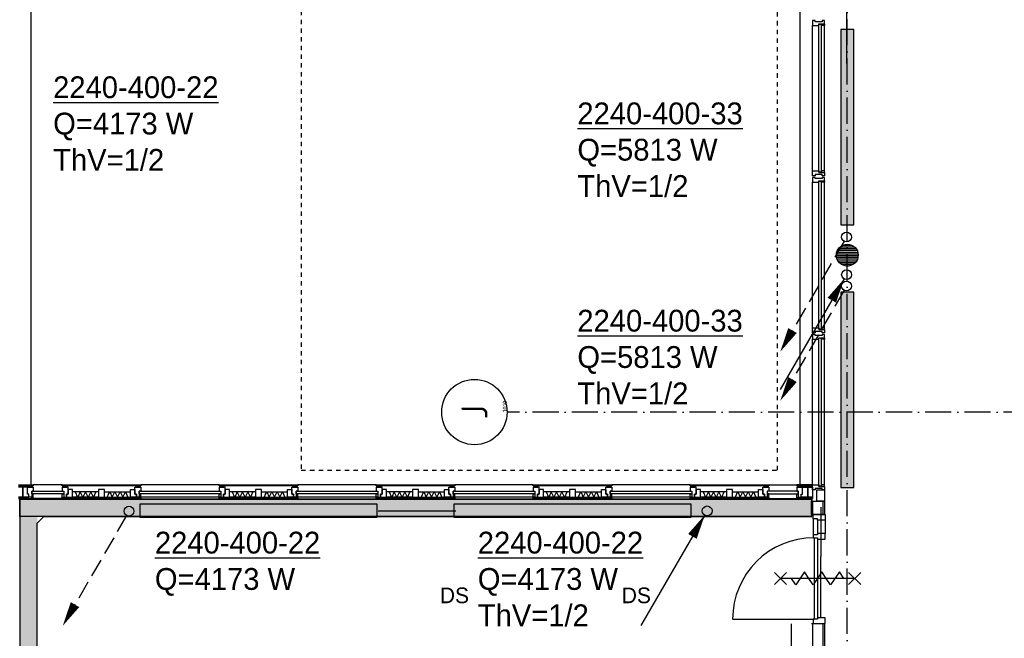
# Model space of a CAD drawing. Extents: x -41378 to 114803, y -24080 to 82188.
# Tile 63 of 137: x 7203 to 18491, y 67233 to 74327. Entities that reach past the tile are written whole.
import ezdxf
from ezdxf.enums import TextEntityAlignment as Align

# ---------------------------------------------------------------- set-up
doc = ezdxf.new("R2010")
doc.units = 0
doc.header["$LTSCALE"] = 50
doc.linetypes.add('DASHDOT', pattern=[9, 6, -1.5, 0, -1.5])
doc.linetypes.add('HIDDEN', pattern=[2, 1, -1])
doc.layers.get('0').update_dxf_attribs({"linetype": 'CONTINUOUS'})
for name, color, linetype in [('AL$1----_MAATVOERING', 7, 'CONTINUOUS'), ('AL$7----_STRAMIEN', 1, 'DASHDOT'), ('AL21----_BUITENWAND', 4, 'CONTINUOUS'), ('AL21K---_ISOLATIE', 1, 'CONTINUOUS'), ('AL22----_BINNENWAND', 7, 'CONTINUOUS'), ('AL28----_KONSTRUKTIE', 3, 'CONTINUOUS'), ('AL31----_BUITENKOZ', 7, 'CONTINUOUS'), ('AL32----_BINNENKOZ', 7, 'CONTINUOUS'), ('AL32----_DRAAIRICHTING', 1, 'CONTINUOUS'), ('AL65----_BEVEILIGING', 7, 'CONTINUOUS'), ('ALN-----_BLOCKNAAM', 2, 'CONTINUOUS'), ('ALXAA---_GEWBETON', 12, 'CONTINUOUS'), ('ALXOU---_GLAS', 7, 'CONTINUOUS'), ('BOUW', 8, 'CONTINUOUS'), ('KABELGGOOT1', 8, 'CONTINUOUS'), ('WI561---', 1, 'CONTINUOUS'), ('WL561---', 4, 'CONTINUOUS'), ('WL561---_AANVOER', 4, 'CONTINUOUS'), ('WL561---_RETOUR', 4, 'CONTINUOUS'), ('WM541---', 1, 'CONTINUOUS')]:
    doc.layers.add(name, color=color, linetype=linetype)
doc.layers.get('0').freeze()
doc.styles.add('BURO-018', font='BUROFONT.shx', dxfattribs={"height": 90})
doc.styles.add('BURO-025', font='BUROFONT.shx', dxfattribs={"height": 250})
doc.styles.get("Standard").update_dxf_attribs({"font": 'ISOCP'})
pattern_1 = [(180, (0, 200000), (-15.875, -31.75), [0, -31.75])]

# ---------------------------------------------------------------- blocks, each defined once
blk = doc.blocks.new('1010')
at = {"layer": 'AL$7----_STRAMIEN', "color": 7, "linetype": 'CONTINUOUS'}
blk.add_circle((0, 750), 750, dxfattribs=at)
at = {"layer": 'ALN-----_BLOCKNAAM', "linetype": 'CONTINUOUS'}
blk.add_text('1010', height=100, dxfattribs=at).set_placement((0, 0))
blk = doc.blocks.new('2322401')
at = {"color": 0, "linetype": 'CONTINUOUS'}
for p, q in [((-0.5, 0.5, 1), (-0.5, 0.5)), ((-0.5, 0.5, 1), (-0.5, -0.5, 1)), ((0.5, 0.5, 1), (-0.5, 0.5, 1)), ((0.5, 0.5), (-0.5, 0.5)), ((-0.5, 0.5), (-0.5, -0.5)), ((0.5, 0.5, 1), (0.5, 0.5)), ((0.5, -0.5, 1), (0.5, 0.5, 1)), ((0.5, -0.5), (0.5, 0.5)), ((-0.5, -0.5, 1), (-0.5, -0.5)), ((-0.5, -0.5, 1), (0.5, -0.5, 1)), ((-0.5, -0.5), (0.5, -0.5)), ((0.5, -0.5, 1), (0.5, -0.5))]:
    blk.add_line(p, q, dxfattribs=at)
blk = doc.blocks.new('CVHATCH1')
at = {"color": 0, "linetype": 'CONTINUOUS'}
blk.add_solid([(-0.5, -0.5), (0.5, -0.5), (-0.5, 0.5), (0.5, 0.5)], dxfattribs=at)
blk = doc.blocks.new('LDV2108')
at = {"color": 0, "linetype": 'CONTINUOUS'}
for p, q in [((-0.25, -0.43), (-1.19, -2.06)), ((-1.56, -2.71), (-2.5, -4.33)), ((-2.87, -4.98), (-3.81, -6.6)), ((-4.19, -7.25), (-5.12, -8.88)), ((-5.5, -9.53), (-6.44, -11.15))]:
    blk.add_line(p, q, dxfattribs=at)
blk.add_lwpolyline([(-6.75, -11.69, 0, 1, 0), (-5.5, -9.53, 1, 1, 0)], format="xyseb", dxfattribs=at)
blk.add_circle((0, 0), 0.5, dxfattribs=at)
blk = doc.blocks.new('LDV4107')
at = {"color": 0, "linetype": 'CONTINUOUS'}
blk.add_line((-0.25, -0.43), (-6.75, -11.69), dxfattribs=at)
blk.add_lwpolyline([(-0.25, -0.43, 0, 1, 0), (-1.5, -2.6, 1, 1, 0)], format="xyseb", dxfattribs=at)
blk.add_circle((0, 0), 0.5, dxfattribs=at)
blk = doc.blocks.new('CVRINFO2')
at = {"color": 0, "linetype": 'CONTINUOUS', "style": 'BURO-025'}
for tag, p in [('CV_TEXT125', (0, 0)), ('CV_TEXT225', (0, -4.17)), ('CV_TEXT325', (0, -8.33)), ('CV_TEXT425', (0, -12.5))]:
    blk.add_attdef(tag, p, '', height=2.5, dxfattribs=at)

msp = doc.modelspace()

# ---------------------------------------------------------------- hatches: boundary and pattern name
at = {"layer": 'KABELGGOOT1'}
h = msp.add_hatch(dxfattribs=at)
h.set_pattern_fill('DOTS', color=256, scale=20, angle=180, style=0)
h.set_pattern_definition(pattern_1)
h.paths.add_polyline_path([(16284.8, 68829.8), (7204.7, 68829.8), (7204.7, 68629.8), (16284.8, 68629.8)])
h = msp.add_hatch(dxfattribs=at)
h.set_pattern_fill('DOTS', color=256, scale=20, angle=180, style=0)
h.set_pattern_definition(pattern_1)
h.paths.add_polyline_path([(7404.7, 68629.8), (7204.7, 68629.8), (7204.8, 54983.9), (7404.7, 54983.9)])

# ---------------------------------------------------------------- linework, layer by layer
at = {"layer": 'AL$1----_MAATVOERING', "color": 8, "linetype": 'HIDDEN'}
for p, q in [((10431, 78627.3), (10431, 69162.3)), ((15891, 69162.3), (15891, 78627.3)), ((10431, 69162.3), (15891, 69162.3))]:
    msp.add_line(p, q, dxfattribs=at)
at = {"layer": 'AL$7----_STRAMIEN', "color": 1}
for p, q in [((16691, 41627.3), (16691, 80064.7)), ((52991, 69827.3), (12791, 69827.3))]:
    msp.add_line(p, q, dxfattribs=at)
at = {"layer": 'AL21----_BUITENWAND', "color": 8}
for p, q in [((7331, 78767.3), (7331, 68992.3)), ((16151, 68992.3), (16151, 78767.3))]:
    msp.add_line(p, q, dxfattribs=at)
at = {"layer": 'AL21K---_ISOLATIE', "color": 8, "linetype": 'CONTINUOUS'}
for p, q in [((8107.5, 68911.3), (7808, 68911.3)), ((7867.9, 68851.3), (7837.9, 68911.3)), ((7837.9, 68911.3), (7863.9, 68851.3)), ((7897.8, 68911.3), (7867.9, 68851.3)), ((7927.8, 68851.3), (7897.8, 68911.3)), ((7957.7, 68911.3), (7927.8, 68851.3)), ((7987.7, 68851.3), (7957.7, 68911.3)), ((8017.6, 68911.3), (7987.7, 68851.3)), ((8047.6, 68851.3), (8017.6, 68911.3)), ((8077.5, 68911.3), (8047.6, 68851.3)), ((8051.6, 68851.3), (8077.5, 68911.3)), ((8174.5, 68911.3), (8474, 68911.3)), ((8230.4, 68911.3), (8204.4, 68851.3)), ((8204.4, 68851.3), (8234.4, 68911.3)), ((8234.4, 68911.3), (8264.3, 68851.3)), ((8264.3, 68851.3), (8294.3, 68911.3)), ((8294.3, 68911.3), (8324.2, 68851.3)), ((8324.2, 68851.3), (8354.2, 68911.3)), ((8354.2, 68911.3), (8384.1, 68851.3)), ((8384.1, 68851.3), (8414.1, 68911.3)), ((8414.1, 68911.3), (8444, 68851.3)), ((8444, 68851.3), (8418.1, 68911.3)), ((9907.5, 68911.3), (9608, 68911.3)), ((9667.9, 68851.3), (9637.9, 68911.3)), ((9637.9, 68911.3), (9663.9, 68851.3)), ((9697.8, 68911.3), (9667.9, 68851.3)), ((9727.8, 68851.3), (9697.8, 68911.3)), ((9757.7, 68911.3), (9727.8, 68851.3)), ((9787.7, 68851.3), (9757.7, 68911.3)), ((9817.6, 68911.3), (9787.7, 68851.3)), ((9847.6, 68851.3), (9817.6, 68911.3)), ((9877.5, 68911.3), (9847.6, 68851.3)), ((9851.6, 68851.3), (9877.5, 68911.3)), ((9974.5, 68911.3), (10274, 68911.3)), ((10030.4, 68911.3), (10004.4, 68851.3)), ((10004.4, 68851.3), (10034.4, 68911.3)), ((10034.4, 68911.3), (10064.3, 68851.3)), ((10064.3, 68851.3), (10094.3, 68911.3)), ((10094.3, 68911.3), (10124.2, 68851.3)), ((10124.2, 68851.3), (10154.2, 68911.3)), ((10154.2, 68911.3), (10184.1, 68851.3)), ((10184.1, 68851.3), (10214.1, 68911.3)), ((10214.1, 68911.3), (10244, 68851.3)), ((10244, 68851.3), (10218.1, 68911.3)), ((11707.5, 68911.3), (11408, 68911.3)), ((11467.9, 68851.3), (11437.9, 68911.3)), ((11437.9, 68911.3), (11463.9, 68851.3)), ((11497.8, 68911.3), (11467.9, 68851.3)), ((11527.8, 68851.3), (11497.8, 68911.3)), ((11557.7, 68911.3), (11527.8, 68851.3)), ((11587.7, 68851.3), (11557.7, 68911.3)), ((11617.6, 68911.3), (11587.7, 68851.3)), ((11647.6, 68851.3), (11617.6, 68911.3)), ((11677.5, 68911.3), (11647.6, 68851.3)), ((11651.6, 68851.3), (11677.5, 68911.3)), ((11774.5, 68911.3), (12074, 68911.3)), ((11830.4, 68911.3), (11804.4, 68851.3)), ((11804.4, 68851.3), (11834.4, 68911.3)), ((11834.4, 68911.3), (11864.3, 68851.3)), ((11864.3, 68851.3), (11894.3, 68911.3)), ((11894.3, 68911.3), (11924.2, 68851.3)), ((11924.2, 68851.3), (11954.2, 68911.3)), ((11954.2, 68911.3), (11984.1, 68851.3)), ((11984.1, 68851.3), (12014.1, 68911.3)), ((12014.1, 68911.3), (12044, 68851.3)), ((12044, 68851.3), (12018.1, 68911.3)), ((13507.5, 68911.3), (13208, 68911.3)), ((13267.9, 68851.3), (13237.9, 68911.3)), ((13237.9, 68911.3), (13263.9, 68851.3)), ((13297.8, 68911.3), (13267.9, 68851.3)), ((13327.8, 68851.3), (13297.8, 68911.3)), ((13357.7, 68911.3), (13327.8, 68851.3)), ((13387.7, 68851.3), (13357.7, 68911.3)), ((13417.6, 68911.3), (13387.7, 68851.3)), ((13447.6, 68851.3), (13417.6, 68911.3)), ((13477.5, 68911.3), (13447.6, 68851.3)), ((13451.6, 68851.3), (13477.5, 68911.3)), ((13574.5, 68911.3), (13874, 68911.3)), ((13630.4, 68911.3), (13604.4, 68851.3)), ((13604.4, 68851.3), (13634.4, 68911.3)), ((13634.4, 68911.3), (13664.3, 68851.3)), ((13664.3, 68851.3), (13694.3, 68911.3)), ((13694.3, 68911.3), (13724.2, 68851.3)), ((13724.2, 68851.3), (13754.2, 68911.3)), ((13754.2, 68911.3), (13784.1, 68851.3)), ((13784.1, 68851.3), (13814.1, 68911.3)), ((13814.1, 68911.3), (13844, 68851.3)), ((13844, 68851.3), (13818.1, 68911.3)), ((15307.5, 68911.3), (15008, 68911.3)), ((15067.9, 68851.3), (15037.9, 68911.3)), ((15037.9, 68911.3), (15063.9, 68851.3)), ((15097.8, 68911.3), (15067.9, 68851.3)), ((15127.8, 68851.3), (15097.8, 68911.3)), ((15157.7, 68911.3), (15127.8, 68851.3)), ((15187.7, 68851.3), (15157.7, 68911.3)), ((15217.6, 68911.3), (15187.7, 68851.3)), ((15247.6, 68851.3), (15217.6, 68911.3)), ((15277.5, 68911.3), (15247.6, 68851.3)), ((15251.6, 68851.3), (15277.5, 68911.3)), ((15374.5, 68911.3), (15674, 68911.3)), ((15430.4, 68911.3), (15404.4, 68851.3)), ((15404.4, 68851.3), (15434.4, 68911.3)), ((15434.4, 68911.3), (15464.3, 68851.3)), ((15464.3, 68851.3), (15494.3, 68911.3)), ((15494.3, 68911.3), (15524.2, 68851.3)), ((15524.2, 68851.3), (15554.2, 68911.3)), ((15554.2, 68911.3), (15584.1, 68851.3)), ((15584.1, 68851.3), (15614.1, 68911.3)), ((15614.1, 68911.3), (15644, 68851.3)), ((15644, 68851.3), (15618.1, 68911.3)), ((8107.5, 68851.3), (7808, 68851.3)), ((8174.5, 68851.3), (8474, 68851.3)), ((9907.5, 68851.3), (9608, 68851.3)), ((9974.5, 68851.3), (10274, 68851.3)), ((11707.5, 68851.3), (11408, 68851.3)), ((11774.5, 68851.3), (12074, 68851.3)), ((13507.5, 68851.3), (13208, 68851.3)), ((13574.5, 68851.3), (13874, 68851.3)), ((15307.5, 68851.3), (15008, 68851.3)), ((15374.5, 68851.3), (15674, 68851.3))]:
    msp.add_line(p, q, dxfattribs=at)
at = {"layer": 'AL22----_BINNENWAND', "color": 8}
for p, q in [((16341, 68804.3), (16341, 68936.3)), ((16341, 68936.3), (16431, 68936.3)), ((16431, 68936.3), (16431, 68804.3)), ((16281, 68653.7), (16281, 68804.3)), ((16281, 68804.3), (16431, 68804.3)), ((16431, 68804.3), (16341, 68804.3)), ((16431, 68804.3), (16431, 68653.7)), ((16431, 68653.7), (16281, 68653.7)), ((16051, 61288.7), (16051, 67398.1)), ((16281, 67402.7), (16431, 67402.7)), ((16431, 67402.7), (16431, 64727.4))]:
    msp.add_line(p, q, dxfattribs=at)
at = {"layer": 'AL22----_BINNENWAND', "color": 8, "linetype": 'CONTINUOUS'}
for p, q in [((16296, 68653.7), (16296, 68804.3)), ((16416, 68653.7), (16416, 68804.3)), ((16296, 61308.3), (16296, 67402.7)), ((16416, 64727.4), (16416, 67402.7))]:
    msp.add_line(p, q, dxfattribs=at)
at = {"layer": 'AL28----_KONSTRUKTIE', "color": 8}
msp.add_circle((16691, 71627.3), 125, dxfattribs=at)
at = {"layer": 'AL31----_BUITENKOZ', "color": 8, "linetype": 'CONTINUOUS'}
for p, q in [((16298, 74318.3), (16292, 74318.3)), ((16292, 74318.3), (16292, 74299.4)), ((16292, 74299.4), (16292, 74262.3)), ((16312, 74318.3), (16298, 74318.3)), ((16321, 74318.3), (16312, 74318.3)), ((16312, 74318.3), (16312, 74318.3)), ((16321, 74304.3), (16321, 74318.3)), ((16401, 74304.3), (16321, 74304.3)), ((16364, 74262.3), (16364, 74279.3)), ((16364, 74279.3), (16431, 74279.3)), ((16394, 74279.3), (16426, 74279.3)), ((16394, 74262.3), (16394, 74279.3)), ((16411, 74318.3), (16401, 74318.3)), ((16401, 74318.3), (16401, 74304.3)), ((16425, 74318.3), (16411, 74318.3)), ((16411, 74318.3), (16411, 74318.3)), ((16431, 74318.3), (16425, 74318.3)), ((16426, 74279.3), (16426, 74274.3)), ((16431, 74279.3), (16431, 74318.3)), ((16292, 74262.3), (16299, 74262.3)), ((16299, 74262.3), (16303, 74262.3)), ((16303, 74262.3), (16311, 74262.3)), ((16311, 74262.3), (16364, 74262.3)), ((16431, 74262.3), (16394, 74262.3)), ((16426, 74274.3), (16431, 74274.3)), ((16431, 74274.3), (16431, 74262.3)), ((16292, 72555.3), (16292, 72592.3)), ((16292, 72592.3), (16299, 72592.3)), ((16299, 72592.3), (16303, 72592.3)), ((16303, 72592.3), (16311, 72592.3)), ((16311, 72592.3), (16364, 72592.3)), ((16364, 72592.3), (16364, 72575.3)), ((16431, 72592.3), (16394, 72592.3)), ((16394, 72592.3), (16394, 72575.3)), ((16431, 72580.3), (16431, 72592.3)), ((16292, 72536.3), (16292, 72555.3)), ((16298, 72536.3), (16292, 72536.3)), ((16298, 72518.3), (16292, 72518.3)), ((16292, 72518.3), (16292, 72499.4)), ((16292, 72499.4), (16292, 72462.3)), ((16311.5, 72536.3), (16298, 72536.3)), ((16312, 72518.3), (16298, 72518.3)), ((16321, 72536.3), (16311.5, 72536.3)), ((16311.5, 72536.3), (16311.5, 72536.3)), ((16321, 72518.3), (16312, 72518.3)), ((16312, 72518.3), (16312, 72518.3)), ((16401, 72550.3), (16321, 72550.3)), ((16321, 72550.3), (16321, 72536.3)), ((16321, 72504.3), (16321, 72518.3)), ((16401, 72504.3), (16321, 72504.3)), ((16364, 72575.3), (16431, 72575.3)), ((16364, 72462.3), (16364, 72479.3)), ((16364, 72479.3), (16431, 72479.3)), ((16394, 72575.3), (16426, 72575.3)), ((16394, 72479.3), (16426, 72479.3)), ((16394, 72462.3), (16394, 72479.3)), ((16401, 72536.3), (16401, 72550.3)), ((16411, 72536.3), (16401, 72536.3)), ((16411, 72518.3), (16401, 72518.3)), ((16401, 72518.3), (16401, 72504.3)), ((16425, 72536.3), (16411, 72536.3)), ((16411, 72536.3), (16411, 72536.3)), ((16425, 72518.3), (16411, 72518.3)), ((16411, 72518.3), (16411, 72518.3)), ((16431, 72536.3), (16425, 72536.3)), ((16431, 72518.3), (16425, 72518.3)), ((16426, 72575.3), (16426, 72580.3)), ((16426, 72580.3), (16431, 72580.3)), ((16426, 72479.3), (16426, 72474.3)), ((16426, 72474.3), (16431, 72474.3)), ((16431, 72575.3), (16431, 72536.3)), ((16431, 72479.3), (16431, 72518.3)), ((16431, 72474.3), (16431, 72462.3)), ((16292, 72462.3), (16299, 72462.3)), ((16299, 72462.3), (16303, 72462.3)), ((16303, 72462.3), (16311, 72462.3)), ((16311, 72462.3), (16364, 72462.3)), ((16431, 72462.3), (16394, 72462.3)), ((16292, 70755.3), (16292, 70792.3)), ((16292, 70792.3), (16299, 70792.3)), ((16299, 70792.3), (16303, 70792.3)), ((16303, 70792.3), (16311, 70792.3)), ((16311, 70792.3), (16364, 70792.3)), ((16364, 70792.3), (16364, 70775.3)), ((16431, 70792.3), (16394, 70792.3)), ((16394, 70792.3), (16394, 70775.3)), ((16426, 70775.3), (16426, 70780.3)), ((16426, 70780.3), (16431, 70780.3)), ((16431, 70780.3), (16431, 70792.3)), ((16292, 70736.3), (16292, 70755.3)), ((16298, 70736.3), (16292, 70736.3)), ((16298, 70718.3), (16292, 70718.3)), ((16292, 70718.3), (16292, 70699.4)), ((16292, 70699.4), (16292, 70662.3)), ((16311.5, 70736.3), (16298, 70736.3)), ((16312, 70718.3), (16298, 70718.3)), ((16321, 70736.3), (16311.5, 70736.3)), ((16311.5, 70736.3), (16311.5, 70736.3)), ((16321, 70718.3), (16312, 70718.3)), ((16312, 70718.3), (16312, 70718.3)), ((16401, 70750.3), (16321, 70750.3)), ((16321, 70750.3), (16321, 70736.3)), ((16321, 70704.3), (16321, 70718.3)), ((16401, 70704.3), (16321, 70704.3)), ((16364, 70775.3), (16431, 70775.3)), ((16364, 70662.3), (16364, 70679.3)), ((16364, 70679.3), (16431, 70679.3)), ((16394, 70775.3), (16426, 70775.3)), ((16394, 70679.3), (16426, 70679.3)), ((16394, 70662.3), (16394, 70679.3)), ((16401, 70736.3), (16401, 70750.3)), ((16411, 70736.3), (16401, 70736.3)), ((16411, 70718.3), (16401, 70718.3)), ((16401, 70718.3), (16401, 70704.3)), ((16425, 70736.3), (16411, 70736.3)), ((16411, 70736.3), (16411, 70736.3)), ((16425, 70718.3), (16411, 70718.3)), ((16411, 70718.3), (16411, 70718.3)), ((16431, 70736.3), (16425, 70736.3)), ((16431, 70718.3), (16425, 70718.3)), ((16426, 70679.3), (16426, 70674.3)), ((16426, 70674.3), (16431, 70674.3)), ((16431, 70775.3), (16431, 70736.3)), ((16431, 70679.3), (16431, 70718.3)), ((16431, 70674.3), (16431, 70662.3)), ((16292, 70662.3), (16299, 70662.3)), ((16299, 70662.3), (16303, 70662.3)), ((16303, 70662.3), (16311, 70662.3)), ((16311, 70662.3), (16364, 70662.3)), ((16431, 70662.3), (16394, 70662.3)), ((16292, 68955.3), (16292, 68992.3)), ((16292, 68992.3), (16299, 68992.3)), ((16299, 68992.3), (16303, 68992.3)), ((16303, 68992.3), (16311, 68992.3)), ((16311, 68992.3), (16364, 68992.3)), ((16364, 68992.3), (16364, 68975.3)), ((16364, 68975.3), (16431, 68975.3)), ((16431, 68992.3), (16394, 68992.3)), ((16394, 68992.3), (16394, 68975.3)), ((16394, 68975.3), (16426, 68975.3)), ((16426, 68975.3), (16426, 68980.3)), ((16426, 68980.3), (16431, 68980.3)), ((16431, 68980.3), (16431, 68992.3)), ((16431, 68975.3), (16431, 68936.3)), ((16292, 68936.3), (16292, 68955.3)), ((16298, 68936.3), (16292, 68936.3)), ((16311.5, 68936.3), (16298, 68936.3)), ((16321, 68936.3), (16311.5, 68936.3)), ((16311.5, 68936.3), (16311.5, 68936.3)), ((16401, 68950.3), (16321, 68950.3)), ((16321, 68950.3), (16321, 68936.3)), ((16401, 68936.3), (16401, 68950.3)), ((16411, 68936.3), (16401, 68936.3)), ((16425, 68936.3), (16411, 68936.3)), ((16411, 68936.3), (16411, 68936.3)), ((16431, 68936.3), (16425, 68936.3))]:
    msp.add_line(p, q, dxfattribs=at)
at = {"layer": 'AL31----_BUITENKOZ', "color": 8}
for p, q in [((16292, 72592.3), (16292, 74262.3)), ((16431, 72592.3), (16431, 74262.3)), ((16292, 70792.3), (16292, 72462.3)), ((16431, 70792.3), (16431, 72462.3)), ((16292, 68992.3), (16292, 70662.3)), ((16431, 68992.3), (16431, 70662.3)), ((7191, 68992.3), (7357.5, 68992.3)), ((7357.5, 68980.3), (7191, 68980.3)), ((7305.5, 68965.3), (7305.5, 68980.3)), ((7305.5, 68980.3), (7348.5, 68980.3)), ((7348.5, 68980.3), (7348.5, 68965.3)), ((7357.5, 68992.3), (7358.5, 68991.3)), ((7358.5, 68981.3), (7357.5, 68980.3)), ((7691, 68992.3), (7358.5, 68992.3)), ((7358.5, 68991.3), (7358.5, 68981.3)), ((7691, 68980.3), (7691, 68992.3)), ((7691, 68992.3), (8591, 68992.3)), ((8591, 68980.3), (7691, 68980.3)), ((7744, 68980.3), (7701, 68980.3)), ((7701, 68980.3), (7701, 68965.3)), ((7744, 68965.3), (7744, 68980.3)), ((8538, 68965.3), (8538, 68980.3)), ((8538, 68980.3), (8581, 68980.3)), ((8581, 68980.3), (8581, 68965.3)), ((8591, 68992.3), (8591, 68980.3)), ((9491, 68992.3), (8591, 68992.3)), ((9491, 68980.3), (9491, 68992.3)), ((9491, 68992.3), (10391, 68992.3)), ((10391, 68980.3), (9491, 68980.3)), ((9544, 68980.3), (9501, 68980.3)), ((9501, 68980.3), (9501, 68965.3)), ((9544, 68965.3), (9544, 68980.3)), ((10338, 68965.3), (10338, 68980.3)), ((10338, 68980.3), (10381, 68980.3)), ((10381, 68980.3), (10381, 68965.3)), ((10391, 68992.3), (10391, 68980.3)), ((11291, 68992.3), (10391, 68992.3)), ((11291, 68980.3), (11291, 68992.3)), ((11291, 68992.3), (12191, 68992.3)), ((12191, 68980.3), (11291, 68980.3)), ((11344, 68980.3), (11301, 68980.3)), ((11301, 68980.3), (11301, 68965.3)), ((11344, 68965.3), (11344, 68980.3)), ((12138, 68965.3), (12138, 68980.3)), ((12138, 68980.3), (12181, 68980.3)), ((12181, 68980.3), (12181, 68965.3)), ((12191, 68992.3), (12191, 68980.3)), ((13091, 68992.3), (12191, 68992.3)), ((13091, 68980.3), (13091, 68992.3)), ((13091, 68992.3), (13991, 68992.3)), ((13991, 68980.3), (13091, 68980.3)), ((13144, 68980.3), (13101, 68980.3)), ((13101, 68980.3), (13101, 68965.3)), ((13144, 68965.3), (13144, 68980.3)), ((13938, 68965.3), (13938, 68980.3)), ((13938, 68980.3), (13981, 68980.3)), ((13981, 68980.3), (13981, 68965.3)), ((14891, 68992.3), (13991, 68992.3)), ((13991, 68992.3), (13991, 68980.3)), ((14891, 68980.3), (14891, 68992.3)), ((14891, 68992.3), (15791, 68992.3)), ((15791, 68980.3), (14891, 68980.3)), ((14944, 68980.3), (14901, 68980.3)), ((14901, 68980.3), (14901, 68965.3)), ((14944, 68965.3), (14944, 68980.3)), ((15738, 68965.3), (15738, 68980.3)), ((15738, 68980.3), (15781, 68980.3)), ((15781, 68980.3), (15781, 68965.3)), ((15791, 68992.3), (15791, 68980.3)), ((15791, 68992.3), (16111, 68992.3)), ((16112, 68992.3), (16111, 68991.3)), ((16111, 68991.3), (16111, 68981.3)), ((16111, 68981.3), (16112, 68980.3)), ((16291, 68992.3), (16112, 68992.3)), ((16112, 68980.3), (16291, 68980.3)), ((16164, 68980.3), (16121, 68980.3)), ((16121, 68980.3), (16121, 68965.3)), ((16164, 68965.3), (16164, 68980.3)), ((16292, 68991.3), (16291, 68992.3)), ((16291, 68980.3), (16292, 68981.3)), ((16292, 68981.3), (16292, 68991.3)), ((7239.5, 68965.3), (7190, 68965.3)), ((7239.5, 68851.3), (7239.5, 68965.3)), ((7291.5, 68965.3), (7239.5, 68965.3)), ((7239.5, 68965.3), (7239.5, 68851.3)), ((7291.5, 68886.3), (7291.5, 68965.3)), ((7291.5, 68886.3), (7291.5, 68965.3)), ((7291.5, 68965.3), (7358.5, 68965.3)), ((7306.5, 68886.3), (7291.5, 68886.3)), ((7306.5, 68886.3), (7291.5, 68886.3)), ((7348.5, 68965.3), (7305.5, 68965.3)), ((7306.5, 68851.3), (7306.5, 68886.3)), ((7306.5, 68851.3), (7306.5, 68886.3)), ((7358.5, 68920.3), (7341.5, 68920.3)), ((7341.5, 68920.3), (7341.5, 68851.3)), ((7341.5, 68890.3), (7341.5, 68836.3)), ((7358.5, 68890.3), (7341.5, 68890.3)), ((7358.5, 68965.3), (7358.5, 68920.3)), ((7358.5, 68836.3), (7358.5, 68890.3)), ((7758, 68965.3), (7691, 68965.3)), ((7691, 68965.3), (7691, 68920.3)), ((7691, 68920.3), (7708, 68920.3)), ((7691, 68836.3), (7691, 68890.3)), ((7691, 68890.3), (7708, 68890.3)), ((7701, 68965.3), (7744, 68965.3)), ((7708, 68920.3), (7708, 68851.3)), ((7708, 68890.3), (7708, 68836.3)), ((7741, 68851.3), (7741, 68886.3)), ((7741, 68886.3), (7758, 68886.3)), ((7758, 68886.3), (7741, 68886.3)), ((7741, 68886.3), (7741, 68851.3)), ((7758, 68886.3), (7758, 68965.3)), ((7808, 68941.3), (7758, 68941.3)), ((7758, 68941.3), (7758, 68886.3)), ((7808, 68851.3), (7808, 68941.3)), ((8174.5, 68941.3), (8107.5, 68941.3)), ((8107.5, 68941.3), (8107.5, 68851.3)), ((8174.5, 68851.3), (8174.5, 68941.3)), ((8474, 68851.3), (8474, 68941.3)), ((8474, 68941.3), (8524, 68941.3)), ((8524, 68886.3), (8524, 68965.3)), ((8524, 68965.3), (8591, 68965.3)), ((8524, 68941.3), (8524, 68886.3)), ((8524, 68886.3), (8541, 68886.3)), ((8541, 68886.3), (8524, 68886.3)), ((8581, 68965.3), (8538, 68965.3)), ((8541, 68886.3), (8541, 68851.3)), ((8541, 68851.3), (8541, 68886.3)), ((8591, 68920.3), (8574, 68920.3)), ((8574, 68920.3), (8574, 68851.3)), ((8574, 68890.3), (8574, 68851.3)), ((8591, 68890.3), (8574, 68890.3)), ((8591, 68965.3), (8591, 68920.3)), ((8591, 68851.3), (8591, 68890.3)), ((9558, 68965.3), (9491, 68965.3)), ((9491, 68965.3), (9491, 68920.3)), ((9491, 68920.3), (9508, 68920.3)), ((9491, 68851.3), (9491, 68890.3)), ((9491, 68890.3), (9508, 68890.3)), ((9501, 68965.3), (9544, 68965.3)), ((9508, 68920.3), (9508, 68851.3)), ((9508, 68890.3), (9508, 68851.3)), ((9558, 68886.3), (9541, 68886.3)), ((9541, 68886.3), (9541, 68851.3)), ((9541, 68851.3), (9541, 68886.3)), ((9541, 68886.3), (9558, 68886.3)), ((9558, 68886.3), (9558, 68965.3)), ((9608, 68941.3), (9558, 68941.3)), ((9558, 68941.3), (9558, 68886.3)), ((9608, 68851.3), (9608, 68941.3)), ((9974.5, 68941.3), (9907.5, 68941.3)), ((9907.5, 68941.3), (9907.5, 68851.3)), ((9974.5, 68851.3), (9974.5, 68941.3)), ((10274, 68851.3), (10274, 68941.3)), ((10274, 68941.3), (10324, 68941.3)), ((10324, 68886.3), (10324, 68965.3)), ((10324, 68965.3), (10391, 68965.3)), ((10324, 68941.3), (10324, 68886.3)), ((10341, 68886.3), (10324, 68886.3)), ((10324, 68886.3), (10341, 68886.3)), ((10381, 68965.3), (10338, 68965.3)), ((10341, 68851.3), (10341, 68886.3)), ((10341, 68886.3), (10341, 68851.3)), ((10391, 68920.3), (10374, 68920.3)), ((10374, 68920.3), (10374, 68851.3)), ((10374, 68890.3), (10374, 68851.3)), ((10391, 68890.3), (10374, 68890.3)), ((10391, 68965.3), (10391, 68920.3)), ((10391, 68851.3), (10391, 68890.3)), ((11358, 68965.3), (11291, 68965.3)), ((11291, 68965.3), (11291, 68920.3)), ((11291, 68920.3), (11308, 68920.3)), ((11291, 68851.3), (11291, 68890.3)), ((11291, 68890.3), (11308, 68890.3)), ((11301, 68965.3), (11344, 68965.3)), ((11308, 68920.3), (11308, 68851.3)), ((11308, 68890.3), (11308, 68851.3)), ((11341, 68851.3), (11341, 68886.3)), ((11341, 68886.3), (11358, 68886.3)), ((11358, 68886.3), (11341, 68886.3)), ((11341, 68886.3), (11341, 68851.3)), ((11358, 68886.3), (11358, 68965.3)), ((11408, 68941.3), (11358, 68941.3)), ((11358, 68941.3), (11358, 68886.3)), ((11408, 68851.3), (11408, 68941.3)), ((11774.5, 68941.3), (11707.5, 68941.3)), ((11707.5, 68941.3), (11707.5, 68851.3)), ((11774.5, 68851.3), (11774.5, 68941.3)), ((12074, 68851.3), (12074, 68941.3)), ((12074, 68941.3), (12124, 68941.3)), ((12124, 68886.3), (12124, 68965.3)), ((12124, 68965.3), (12191, 68965.3)), ((12124, 68941.3), (12124, 68886.3)), ((12141, 68886.3), (12124, 68886.3)), ((12124, 68886.3), (12141, 68886.3)), ((12181, 68965.3), (12138, 68965.3)), ((12141, 68851.3), (12141, 68886.3)), ((12141, 68886.3), (12141, 68851.3)), ((12191, 68920.3), (12174, 68920.3)), ((12174, 68920.3), (12174, 68851.3)), ((12174, 68890.3), (12174, 68851.3)), ((12191, 68890.3), (12174, 68890.3)), ((12191, 68965.3), (12191, 68920.3)), ((12191, 68851.3), (12191, 68890.3)), ((13158, 68965.3), (13091, 68965.3)), ((13091, 68965.3), (13091, 68920.3)), ((13091, 68920.3), (13108, 68920.3)), ((13091, 68851.3), (13091, 68890.3)), ((13091, 68890.3), (13108, 68890.3)), ((13101, 68965.3), (13144, 68965.3)), ((13108, 68920.3), (13108, 68851.3)), ((13108, 68890.3), (13108, 68851.3)), ((13158, 68886.3), (13141, 68886.3)), ((13141, 68886.3), (13141, 68851.3)), ((13141, 68851.3), (13141, 68886.3)), ((13141, 68886.3), (13158, 68886.3)), ((13158, 68886.3), (13158, 68965.3)), ((13208, 68941.3), (13158, 68941.3)), ((13158, 68941.3), (13158, 68886.3)), ((13208, 68851.3), (13208, 68941.3)), ((13574.5, 68941.3), (13507.5, 68941.3)), ((13507.5, 68941.3), (13507.5, 68851.3)), ((13574.5, 68851.3), (13574.5, 68941.3)), ((13874, 68851.3), (13874, 68941.3)), ((13874, 68941.3), (13924, 68941.3)), ((13924, 68886.3), (13924, 68965.3)), ((13924, 68965.3), (13991, 68965.3)), ((13924, 68941.3), (13924, 68886.3)), ((13924, 68886.3), (13941, 68886.3)), ((13941, 68886.3), (13924, 68886.3)), ((13981, 68965.3), (13938, 68965.3)), ((13941, 68886.3), (13941, 68851.3)), ((13941, 68851.3), (13941, 68886.3)), ((13991, 68920.3), (13974, 68920.3)), ((13974, 68920.3), (13974, 68851.3)), ((13974, 68890.3), (13974, 68851.3)), ((13991, 68890.3), (13974, 68890.3)), ((13991, 68965.3), (13991, 68920.3)), ((13991, 68851.3), (13991, 68890.3)), ((14958, 68965.3), (14891, 68965.3)), ((14891, 68965.3), (14891, 68920.3)), ((14891, 68920.3), (14908, 68920.3)), ((14891, 68851.3), (14891, 68890.3)), ((14891, 68890.3), (14908, 68890.3)), ((14901, 68965.3), (14944, 68965.3)), ((14908, 68920.3), (14908, 68851.3)), ((14908, 68890.3), (14908, 68851.3)), ((14958, 68886.3), (14941, 68886.3)), ((14941, 68886.3), (14941, 68851.3)), ((14941, 68851.3), (14941, 68886.3)), ((14941, 68886.3), (14958, 68886.3)), ((14958, 68886.3), (14958, 68965.3)), ((15008, 68941.3), (14958, 68941.3)), ((14958, 68941.3), (14958, 68886.3)), ((15008, 68851.3), (15008, 68941.3)), ((15374.5, 68941.3), (15307.5, 68941.3)), ((15307.5, 68941.3), (15307.5, 68851.3)), ((15374.5, 68851.3), (15374.5, 68941.3)), ((15674, 68851.3), (15674, 68941.3)), ((15674, 68941.3), (15724, 68941.3)), ((15724, 68886.3), (15724, 68965.3)), ((15724, 68965.3), (15791, 68965.3)), ((15724, 68941.3), (15724, 68886.3)), ((15741, 68886.3), (15724, 68886.3)), ((15724, 68886.3), (15741, 68886.3)), ((15781, 68965.3), (15738, 68965.3)), ((15741, 68851.3), (15741, 68886.3)), ((15741, 68886.3), (15741, 68851.3)), ((15791, 68920.3), (15774, 68920.3)), ((15774, 68920.3), (15774, 68851.3)), ((15774, 68890.3), (15774, 68836.3)), ((15791, 68890.3), (15774, 68890.3)), ((15791, 68965.3), (15791, 68920.3)), ((15791, 68836.3), (15791, 68890.3)), ((16178, 68965.3), (16111, 68965.3)), ((16111, 68965.3), (16111, 68920.3)), ((16111, 68920.3), (16128, 68920.3)), ((16111, 68836.3), (16111, 68890.3)), ((16111, 68890.3), (16128, 68890.3)), ((16121, 68965.3), (16164, 68965.3)), ((16128, 68920.3), (16128, 68851.3)), ((16128, 68890.3), (16128, 68836.3)), ((16163, 68851.3), (16163, 68886.3)), ((16163, 68886.3), (16178, 68886.3)), ((16163, 68851.3), (16163, 68886.3)), ((16163, 68886.3), (16178, 68886.3)), ((16178, 68965.3), (16240, 68965.3)), ((16178, 68886.3), (16178, 68965.3)), ((16178, 68886.3), (16178, 68965.3)), ((16240, 68851.3), (16240, 68965.3)), ((16240, 68965.3), (16292, 68965.3)), ((16240, 68965.3), (16240, 68851.3)), ((16292, 68965.3), (16292, 68851.3)), ((7190, 68851.3), (7239.5, 68851.3)), ((7341.5, 68851.3), (7190, 68851.3)), ((7190, 68836.3), (7341.5, 68836.3)), ((7239.5, 68851.3), (7306.5, 68851.3)), ((7341.5, 68851.3), (7306.5, 68851.3)), ((7341.5, 68836.3), (7341.5, 68851.3)), ((7341.5, 68836.3), (7358.5, 68836.3)), ((7691, 68836.3), (7358.5, 68836.3)), ((7691, 68836.3), (7691, 68851.3)), ((7691, 68851.3), (8591, 68851.3)), ((7708, 68836.3), (7691, 68836.3)), ((8591, 68836.3), (7691, 68836.3)), ((7708, 68851.3), (7741, 68851.3)), ((7741, 68851.3), (7808, 68851.3)), ((8107.5, 68851.3), (8174.5, 68851.3)), ((8541, 68851.3), (8474, 68851.3)), ((8574, 68851.3), (8541, 68851.3)), ((8574, 68851.3), (8591, 68851.3)), ((8591, 68851.3), (8591, 68836.3)), ((9491, 68851.3), (8591, 68851.3)), ((9491, 68836.3), (9491, 68851.3)), ((9491, 68851.3), (10391, 68851.3)), ((9508, 68851.3), (9491, 68851.3)), ((10391, 68836.3), (9491, 68836.3)), ((9508, 68851.3), (9541, 68851.3)), ((9541, 68851.3), (9608, 68851.3)), ((9907.5, 68851.3), (9974.5, 68851.3)), ((10341, 68851.3), (10274, 68851.3)), ((10374, 68851.3), (10341, 68851.3)), ((10374, 68851.3), (10391, 68851.3)), ((10391, 68851.3), (10391, 68836.3)), ((11291, 68851.3), (10391, 68851.3)), ((11291, 68836.3), (11291, 68851.3)), ((11291, 68851.3), (12191, 68851.3)), ((11308, 68851.3), (11291, 68851.3)), ((12191, 68836.3), (11291, 68836.3)), ((11308, 68851.3), (11341, 68851.3)), ((11341, 68851.3), (11408, 68851.3)), ((11707.5, 68851.3), (11774.5, 68851.3)), ((12141, 68851.3), (12074, 68851.3)), ((12174, 68851.3), (12141, 68851.3)), ((12174, 68851.3), (12191, 68851.3)), ((12191, 68851.3), (12191, 68836.3)), ((13091, 68851.3), (12191, 68851.3)), ((13091, 68836.3), (13091, 68851.3)), ((13091, 68851.3), (13991, 68851.3)), ((13108, 68851.3), (13091, 68851.3)), ((13991, 68836.3), (13091, 68836.3)), ((13108, 68851.3), (13141, 68851.3)), ((13141, 68851.3), (13208, 68851.3)), ((13507.5, 68851.3), (13574.5, 68851.3)), ((13941, 68851.3), (13874, 68851.3)), ((13974, 68851.3), (13941, 68851.3)), ((13974, 68851.3), (13991, 68851.3)), ((14891, 68851.3), (13991, 68851.3)), ((13991, 68851.3), (13991, 68836.3)), ((14891, 68836.3), (14891, 68851.3)), ((14891, 68851.3), (15791, 68851.3)), ((14908, 68851.3), (14891, 68851.3)), ((15791, 68836.3), (14891, 68836.3)), ((14908, 68851.3), (14941, 68851.3)), ((14941, 68851.3), (15008, 68851.3)), ((15307.5, 68851.3), (15374.5, 68851.3)), ((15741, 68851.3), (15674, 68851.3)), ((15774, 68851.3), (15741, 68851.3)), ((15774, 68836.3), (15791, 68836.3)), ((15791, 68851.3), (15791, 68836.3)), ((15791, 68836.3), (16111, 68836.3)), ((16128, 68836.3), (16111, 68836.3)), ((16128, 68836.3), (16128, 68851.3)), ((16128, 68851.3), (16292, 68851.3)), ((16128, 68851.3), (16163, 68851.3)), ((16292, 68836.3), (16128, 68836.3)), ((16240, 68851.3), (16163, 68851.3)), ((16292, 68851.3), (16240, 68851.3)), ((16292, 68851.3), (16292, 68836.3)), ((16386, 68737.3), (16386, 68169.7)), ((16386, 67469.7), (16386, 68169.7))]:
    msp.add_line(p, q, dxfattribs=at)
at = {"layer": 'AL32----_BINNENKOZ', "color": 8}
for p, q in [((16299, 68653.7), (16438, 68653.7)), ((16299, 68603.7), (16299, 68653.7)), ((16438, 68653.7), (16438, 68586.7)), ((16350, 68603.7), (16299, 68603.7)), ((16299, 68603.7), (16299, 68419.7)), ((16350, 68586.7), (16350, 68603.7)), ((16438, 68586.7), (16350, 68586.7)), ((16350, 68586.7), (16350, 68436.7)), ((16438, 68586.7), (16438, 68436.7)), ((16299, 68419.7), (16299, 68386.7)), ((16350, 68419.7), (16299, 68419.7)), ((16299, 68419.7), (16299, 68386.7)), ((16438, 68436.7), (16350, 68436.7)), ((16350, 68436.7), (16350, 68419.7)), ((16438, 68369.7), (16438, 68436.7)), ((16299, 68386.7), (16350, 68386.7)), ((16310, 68386.7), (16310, 67452.7)), ((16350, 68386.7), (16350, 67452.7)), ((16350, 68386.7), (16350, 68369.7)), ((16350, 68369.7), (16438, 68369.7)), ((16350, 67452.7), (16299, 67452.7)), ((16299, 67452.7), (16299, 67402.7)), ((16299, 67402.7), (16438, 67402.7)), ((16438, 67469.7), (16350, 67469.7)), ((16350, 67469.7), (16350, 67452.7)), ((16438, 67402.7), (16438, 67469.7))]:
    msp.add_line(p, q, dxfattribs=at)
at = {"layer": 'AL32----_DRAAIRICHTING', "color": 8}
msp.add_line((15376, 67452.7), (16310, 67452.7), dxfattribs=at)
msp.add_arc((16310, 67452.7), 934, 90, 180, dxfattribs=at)
at = {"layer": 'AL65----_BEVEILIGING', "color": 8, "linetype": 'CONTINUOUS'}
for p, q in [((15995, 67849.7), (15855, 67989.7)), ((15995, 67989.7), (15855, 67849.7)), ((16200, 67994.7), (16100, 67844.7)), ((16250, 67919.7), (16200, 67994.7)), ((16400, 67994.7), (16300, 67844.7)), ((16450, 67919.7), (16400, 67994.7)), ((16600, 67994.7), (16500, 67844.7)), ((16650, 67919.7), (16600, 67994.7)), ((16845, 67849.7), (16705, 67989.7)), ((16845, 67989.7), (16705, 67849.7)), ((16775, 67919.7), (15925, 67919.7)), ((16100, 67844.7), (16050, 67919.7)), ((16300, 67844.7), (16250, 67919.7)), ((16500, 67844.7), (16450, 67919.7))]:
    msp.add_line(p, q, dxfattribs=at)
at = {"layer": 'ALXAA---_GEWBETON', "color": 8}
for p, q in [((16579.1, 71683), (16802.9, 71683)), ((16591.5, 71703), (16790.5, 71703)), ((16610.6, 71723), (16771.4, 71723)), ((16643.7, 71743), (16738.3, 71743)), ((16566.1, 71623), (16815.9, 71623)), ((16567, 71643), (16815, 71643)), ((16568.4, 71603), (16813.6, 71603)), ((16571.2, 71663), (16810.8, 71663)), ((16574.1, 71583), (16807.9, 71583)), ((16583.8, 71563), (16798.2, 71563)), ((16598.7, 71543), (16783.3, 71543)), ((16622.1, 71523), (16759.9, 71523)), ((16677.7, 71503), (16704.3, 71503))]:
    msp.add_line(p, q, dxfattribs=at)
at = {"layer": 'ALXOU---_GLAS', "color": 8}
for p, q in [((16366, 74277.3), (16392, 74277.3)), ((16366, 72577.3), (16366, 74277.3)), ((16392, 74277.3), (16392, 72577.3)), ((16392, 72577.3), (16366, 72577.3)), ((16366, 72477.3), (16392, 72477.3)), ((16366, 70777.3), (16366, 72477.3)), ((16392, 72477.3), (16392, 70777.3)), ((16392, 70777.3), (16366, 70777.3)), ((16366, 70677.3), (16392, 70677.3)), ((16366, 68977.3), (16366, 70677.3)), ((16392, 70677.3), (16392, 68977.3)), ((16392, 68977.3), (16366, 68977.3)), ((7341.5, 68890.3), (7341.5, 68920.3)), ((7341.5, 68920.3), (7708, 68920.3)), ((7708, 68890.3), (7341.5, 68890.3)), ((7708, 68920.3), (7708, 68890.3)), ((8574, 68890.3), (8574, 68920.3)), ((8574, 68920.3), (9508, 68920.3)), ((9508, 68890.3), (8574, 68890.3)), ((9508, 68920.3), (9508, 68890.3)), ((10374, 68890.3), (10374, 68920.3)), ((10374, 68920.3), (11308, 68920.3)), ((11308, 68890.3), (10374, 68890.3)), ((11308, 68920.3), (11308, 68890.3)), ((12174, 68890.3), (12174, 68920.3)), ((12174, 68920.3), (13108, 68920.3)), ((13108, 68890.3), (12174, 68890.3)), ((13108, 68920.3), (13108, 68890.3)), ((13974, 68890.3), (13974, 68920.3)), ((13974, 68920.3), (14908, 68920.3)), ((14908, 68890.3), (13974, 68890.3)), ((14908, 68920.3), (14908, 68890.3)), ((15774, 68920.3), (15774, 68890.3)), ((16128, 68920.3), (15774, 68920.3)), ((15774, 68890.3), (16128, 68890.3)), ((16128, 68890.3), (16128, 68920.3))]:
    msp.add_line(p, q, dxfattribs=at)
at = {"layer": 'KABELGGOOT1'}
for p, q in [((7204.7, 68829.8, 3650), (7204.8, 45712.7, 3650)), ((16284.8, 68829.8, 3650), (7204.7, 68829.8, 3650)), ((16284.8, 68629.8, 3650), (16284.8, 68829.8, 3650)), ((7404.7, 68555.4, 3650), (7479.7, 68629.8, 3650)), ((7404.7, 54979.1, 3650), (7404.7, 68555.4, 3650)), ((7479.7, 68629.8, 3650), (16284.8, 68629.8, 3650))]:
    msp.add_line(p, q, dxfattribs=at)
at = {"layer": 'KABELGGOOT1', "elevation": 3650}
msp.add_lwpolyline([(7204.7, 68829.8), (16284.8, 68829.8), (16284.8, 68629.8), (7204.7, 68629.8)], close=True, dxfattribs=at)
at = {"layer": 'WM541---', "color": 4}
for p, q in [((16683.7, 74550.9), (16683.7, 73823.1)), ((11311.8, 68694.1), (12202.9, 68694.1))]:
    msp.add_line(p, q, dxfattribs=at)

# ---------------------------------------------------------------- block references
at = {"layer": 'AL$7----_STRAMIEN', "color": 8}
ref = msp.add_blockref('1010', (12791, 69827.3), dxfattribs=dict(at, xscale=0.5, yscale=0.5, zscale=0.5, rotation=90))
ref.add_attrib('STR-NAAM', 'J', dxfattribs={"color": 3, "linetype": 'CONTINUOUS', "height": 300, "rotation": 90}).set_placement((12416, 69827.3), align=Align.MIDDLE)
at = {"layer": 'WI561---'}
ref = msp.add_blockref('CVRINFO2', (7586.1, 73427.6), dxfattribs=dict(at, xscale=100, yscale=100, zscale=100))
ref.add_attrib('CV_TEXT125', '%%u2240-400-22', (7586.1, 73427.6), dxfattribs={"layer": '0', "color": 2, "linetype": 'CONTINUOUS', "height": 250, "style": 'BURO-025'})
ref.add_attrib('CV_TEXT225', 'Q=4173 W', (7586.1, 73010.9), dxfattribs={"layer": '0', "color": 2, "linetype": 'CONTINUOUS', "height": 250, "style": 'BURO-025'})
ref.add_attrib('CV_TEXT325', 'ThV=1/2', (7586.1, 72594.3), dxfattribs={"layer": '0', "color": 2, "linetype": 'CONTINUOUS', "height": 250, "style": 'BURO-025'})
ref = msp.add_blockref('CVRINFO2', (13596.2, 73127.9), dxfattribs=dict(at, xscale=100, yscale=100, zscale=100))
ref.add_attrib('CV_TEXT125', '%%u2240-400-33', (13596.2, 73127.9), dxfattribs={"layer": '0', "color": 2, "linetype": 'CONTINUOUS', "height": 250, "style": 'BURO-025'})
ref.add_attrib('CV_TEXT225', 'Q=5813 W', (13596.2, 72711.2), dxfattribs={"layer": '0', "color": 2, "linetype": 'CONTINUOUS', "height": 250, "style": 'BURO-025'})
ref.add_attrib('CV_TEXT325', 'ThV=1/2', (13596.2, 72294.6), dxfattribs={"layer": '0', "color": 2, "linetype": 'CONTINUOUS', "height": 250, "style": 'BURO-025'})
ref = msp.add_blockref('CVRINFO2', (13596.2, 70750.6), dxfattribs=dict(at, xscale=100, yscale=100, zscale=100))
ref.add_attrib('CV_TEXT125', '%%u2240-400-33', (13596.2, 70750.6), dxfattribs={"layer": '0', "color": 2, "linetype": 'CONTINUOUS', "height": 250, "style": 'BURO-025'})
ref.add_attrib('CV_TEXT225', 'Q=5813 W', (13596.2, 70333.9), dxfattribs={"layer": '0', "color": 2, "linetype": 'CONTINUOUS', "height": 250, "style": 'BURO-025'})
ref.add_attrib('CV_TEXT325', 'ThV=1/2', (13596.2, 69917.2), dxfattribs={"layer": '0', "color": 2, "linetype": 'CONTINUOUS', "height": 250, "style": 'BURO-025'})
ref = msp.add_blockref('CVRINFO2', (8752.8, 68205.3), dxfattribs=dict(at, xscale=100, yscale=100, zscale=100))
ref.add_attrib('CV_TEXT125', '%%u2240-400-22', (8752.8, 68205.3), dxfattribs={"layer": '0', "color": 2, "linetype": 'CONTINUOUS', "height": 250, "style": 'BURO-025'})
ref.add_attrib('CV_TEXT225', 'Q=4173 W', (8752.8, 67788.6), dxfattribs={"layer": '0', "color": 2, "linetype": 'CONTINUOUS', "height": 250, "style": 'BURO-025'})
ref = msp.add_blockref('CVRINFO2', (12454.6, 68205.3), dxfattribs=dict(at, xscale=100, yscale=100, zscale=100))
ref.add_attrib('CV_TEXT125', '%%u2240-400-22', (12454.6, 68205.3), dxfattribs={"layer": '0', "color": 2, "linetype": 'CONTINUOUS', "height": 250, "style": 'BURO-025'})
ref.add_attrib('CV_TEXT225', 'Q=4173 W', (12454.6, 67788.6), dxfattribs={"layer": '0', "color": 2, "linetype": 'CONTINUOUS', "height": 250, "style": 'BURO-025'})
ref.add_attrib('CV_TEXT325', 'ThV=1/2', (12454.6, 67371.9), dxfattribs={"layer": '0', "color": 2, "linetype": 'CONTINUOUS', "height": 250, "style": 'BURO-025'})
at = {"layer": 'WL561---', "yscale": 150}
for name, p, xscale, zscale, rotation in [('2322401', (16691, 73096), 2240, 400, 270.0000000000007), ('CVHATCH1', (16691, 73096), 2240, 2240, 270.0000000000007), ('2322401', (16691, 70084.3), 2240, 400, 270.0000000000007), ('CVHATCH1', (16691, 70084.3), 2240, 2240, 270.0000000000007), ('2322401', (9941, 68698), 2720, 400, 180.0000000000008), ('CVHATCH1', (9941, 68698), 2720, 2720, 180.0000000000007), ('2322401', (13541, 68698), 2720, 400, 180.0000000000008), ('CVHATCH1', (13541, 68698), 2720, 2720, 180.0000000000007)]:
    msp.add_blockref(name, p, dxfattribs=dict(at, xscale=xscale, zscale=zscale, rotation=rotation))
at = {"layer": 'WL561---_AANVOER', "color": 2, "xscale": 112.5, "yscale": 112.5, "zscale": 112.5}
for p in [(16682.3, 71403), (15084.2, 68694.5)]:
    msp.add_blockref('LDV4107', p, dxfattribs=at)
at = {"layer": 'WL561---_RETOUR', "color": 2, "xscale": 112.5, "yscale": 112.5, "zscale": 112.5}
for p in [(16681.9, 71834.7), (16681.9, 71272.3), (8455.8, 68691.4)]:
    msp.add_blockref('LDV2108', p, dxfattribs=at)

# ---------------------------------------------------------------- texts
at = {"layer": 'BOUW', "color": 1, "style": 'BURO-018'}
for p in [(12019.7, 67635.8), (14105.3, 67635.8)]:
    msp.add_text('DS', height=180, dxfattribs=at).set_placement(p)

doc.saveas('drawing.dxf')
